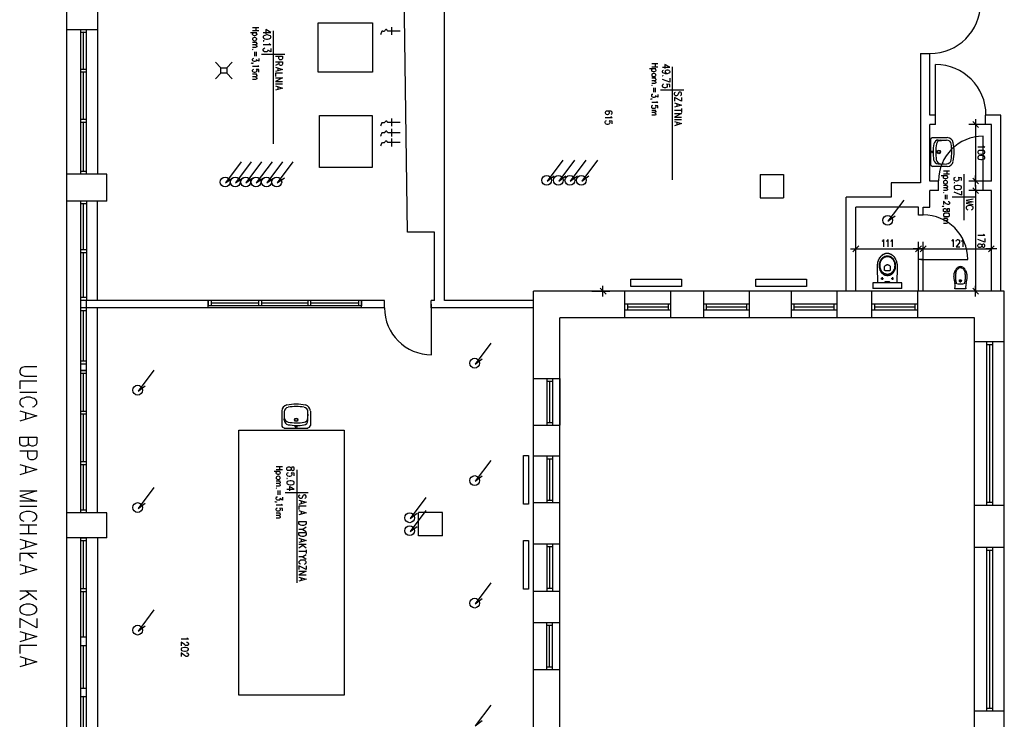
# Model space of a CAD drawing. Header units: millimetres. Extents: x -523 to 1404227, y -783705 to 1038705.
# Tile 66 of 256: x 75391 to 92829, y 130588 to 142981. Entities that reach past the tile are written whole.
import ezdxf

# ---------------------------------------------------------------- set-up
doc = ezdxf.new("R2010")
doc.units = ezdxf.units.MM
doc.layers.add('2. Obrys', color=7, linetype='Continuous', lineweight=30)
for name, color, linetype in [('PDF _0', 252, 'Continuous'), ('PDF _BA_met', 7, 'Continuous'), ('PDF _Cienka', 7, 'Continuous'), ('PDF _PG_WIDOKOWE_CIENKIE', 7, 'Continuous'), ('PDF _PG_WYMIARY', 7, 'Continuous'), ('PDF _PG_WYPOSAŻENIE', 7, 'Continuous')]:
    doc.layers.add(name, color=color, linetype=linetype)

# ---------------------------------------------------------------- blocks, each defined once
blk = doc.blocks.new('A$C31e338d0')
at = {"layer": 'PDF _0', "color": 7, "lineweight": -3}
for points in [[(834, 5766), (834, 27391)], [(1376, 27048), (1376, 21371)], [(7345, 19135), (7345, 20346), (6867, 20346), (6795, 25448), (6490, 25448)], [(9098, 19135), (7523, 19135), (7523, 25448), (15956, 25448)], [(1376, 23932), (834, 23932)], [(1181, 21371), (1080, 21371), (1080, 23932)], [(1130, 23907), (1130, 23907)], [(1181, 21371), (1181, 23932)], [(6520, 23907), (6516, 23915), (6511, 23919), (6507, 23923), (6503, 23928), (6503, 23932), (6499, 23932), (6494, 23932), (6494, 23936), (6490, 23936), (6486, 23936), (6482, 23932), (6477, 23928), (6473, 23923), (6465, 23915), (6465, 23911), (6460, 23907), (6456, 23907), (6452, 23902), (6448, 23902), (6444, 23902), (6439, 23902), (6431, 23907), (6427, 23907), (6422, 23907), (6418, 23902), (6414, 23902), (6414, 23898), (6410, 23898), (6410, 23894), (6410, 23890), (6405, 23890), (6405, 23885), (6401, 23877), (6401, 23873), (6397, 23868), (6397, 23860), (6397, 23851), (6393, 23843)], [(6736, 23907), (6520, 23907)], [(6587, 23978), (6587, 23839)], [(1181, 23881), (1080, 23881)], [(1130, 23229), (1130, 23881)], [(15956, 23509), (15956, 21218)], [(15956, 23509), (16122, 23509)], [(16122, 22421), (16122, 23509)], [(1181, 23229), (1080, 23229)], [(1130, 23204), (1130, 23204)], [(3467, 23360), (3565, 23259)], [(3666, 23259), (3666, 23161), (3565, 23161), (3565, 23259), (3666, 23259), (3764, 23360)], [(16219, 22336), (16219, 23314)], [(1181, 23178), (1080, 23178)], [(1130, 22340), (1130, 23178)], [(3467, 23060), (3565, 23161)], [(3764, 23060), (3666, 23161)], [(1181, 22340), (1080, 22340)], [(6587, 22357), (6587, 22222)], [(16219, 22421), (16122, 22421)], [(16219, 22251), (16219, 22421)], [(16930, 22349), (16930, 22158)], [(17379, 22421), (17108, 22421)], [(17108, 22251), (17108, 22421)], [(17379, 19300), (17379, 22421)], [(1181, 22289), (1080, 22289)], [(1130, 22315), (1130, 22315)], [(1130, 22315), (1130, 22315)], [(1130, 21421), (1130, 22289)], [(6520, 22289), (6516, 22294), (6511, 22298), (6507, 22302), (6507, 22306), (6503, 22310), (6499, 22315), (6494, 22315), (6490, 22315), (6486, 22315), (6482, 22315), (6482, 22310), (6477, 22306), (6473, 22302), (6465, 22294), (6460, 22289), (6456, 22285), (6452, 22285), (6452, 22281), (6448, 22281), (6444, 22281), (6439, 22285), (6431, 22285), (6427, 22285), (6422, 22285), (6418, 22285), (6414, 22281), (6410, 22277), (6410, 22272), (6405, 22268), (6405, 22264), (6401, 22260), (6401, 22255), (6397, 22247), (6397, 22243), (6397, 22234), (6393, 22226)], [(6736, 22289), (6520, 22289)], [(6587, 22179), (6587, 22039)], [(16122, 21252), (16122, 22251)], [(16219, 22251), (16122, 22251)], [(16879, 22306), (16981, 22200)], [(17210, 22251), (17108, 22251)], [(17210, 21252), (17210, 22251)], [(6520, 22107), (6516, 22116), (6511, 22120), (6507, 22124), (6503, 22128), (6503, 22133), (6499, 22133), (6494, 22133), (6494, 22137), (6490, 22137), (6486, 22137), (6482, 22133), (6477, 22128), (6473, 22124), (6465, 22116), (6465, 22111), (6460, 22107), (6456, 22107), (6452, 22103), (6448, 22103), (6444, 22103), (6439, 22103), (6431, 22107), (6427, 22107), (6422, 22107), (6418, 22103), (6414, 22103), (6414, 22099), (6410, 22099), (6410, 22095), (6410, 22090), (6405, 22090), (6405, 22086), (6401, 22078), (6401, 22073), (6397, 22069), (6397, 22061), (6397, 22052), (6393, 22044)], [(6736, 22107), (6520, 22107)], [(6587, 22006), (6587, 21866)], [(17061, 21167), (17061, 22044)], [(6520, 21934), (6516, 21938), (6511, 21946), (6507, 21946), (6507, 21951), (6503, 21955), (6499, 21959), (6494, 21959), (6490, 21959), (6486, 21959), (6482, 21959), (6482, 21955), (6477, 21955), (6473, 21951), (6465, 21942), (6465, 21938), (6460, 21934), (6456, 21929), (6452, 21929), (6448, 21929), (6444, 21929), (6439, 21929), (6431, 21929), (6427, 21934), (6422, 21929), (6418, 21929), (6414, 21929), (6414, 21925), (6410, 21925), (6410, 21921), (6410, 21917), (6405, 21912), (6405, 21908), (6401, 21904), (6401, 21900), (6397, 21896), (6397, 21887), (6397, 21879), (6393, 21870)], [(6736, 21934), (6520, 21934)], [(3925, 21591), (3645, 21218), (3772, 21311)], [(4102, 21591), (3823, 21218), (3950, 21311)], [(4284, 21591), (4005, 21218), (4132, 21311)], [(4471, 21591), (4191, 21218), (4318, 21311)], [(4657, 21591), (4378, 21218), (4505, 21311)], [(4839, 21591), (4560, 21218), (4687, 21311)], [(9619, 21620), (9339, 21248), (9466, 21341)], [(9826, 21620), (9547, 21248), (9674, 21341)], [(10029, 21620), (9750, 21248), (9877, 21341)], [(10233, 21620), (9953, 21248), (10080, 21341)], [(1545, 21371), (834, 21371)], [(1181, 21421), (1080, 21421)], [(1545, 20896), (1545, 21371)], [(13116, 21366), (13526, 21366)], [(13116, 21366), (13116, 20956)], [(13526, 21366), (13526, 20956)], [(16981, 21201), (16879, 21303)], [(16930, 21155), (16930, 21349)], [(15956, 21218), (15436, 21218), (15436, 20964), (14640, 20964)], [(16270, 21252), (16122, 21252)], [(16270, 21083), (16270, 21252)], [(16879, 21134), (16981, 21032)], [(16930, 21180), (16930, 20985)], [(17210, 21252), (17061, 21252)], [(17061, 21083), (17061, 21252)], [(13116, 20956), (13526, 20956)], [(14640, 19300), (14640, 20964)], [(16270, 21083), (16122, 21083)], [(16122, 20791), (16122, 21083)], [(17210, 21083), (17061, 21083)], [(17210, 19300), (17210, 21083)], [(1376, 20896), (834, 20896)], [(1181, 20896), (1080, 20896)], [(1080, 19135), (1080, 20896)], [(1181, 20846), (1080, 20846)], [(1130, 20033), (1130, 20846)], [(1181, 20896), (1181, 19135)], [(1545, 20896), (1376, 20896)], [(1376, 19135), (1376, 20896)], [(15918, 20791), (14809, 20791)], [(14809, 19300), (14809, 20791)], [(15656, 20913), (15376, 20541), (15503, 20634)], [(15918, 20647), (15918, 20791)], [(15999, 20647), (15999, 20791)], [(15999, 20791), (16122, 20791)], [(15999, 20647), (15918, 20647)], [(14758, 19999), (14860, 20105)], [(15973, 20105), (15868, 19999)], [(15948, 19999), (16054, 20105)], [(17260, 20105), (17159, 19999)], [(1181, 20033), (1080, 20033)], [(1181, 19982), (1080, 19982)], [(1130, 19186), (1130, 19982)], [(1130, 19957), (1130, 19957)], [(14712, 20050), (14907, 20050)], [(16016, 20050), (15825, 20050)], [(15906, 20050), (16096, 20050)], [(17307, 20050), (17112, 20050)], [(15918, 19300), (15918, 19859)], [(15999, 19859), (15918, 19859)], [(15961, 19859), (16790, 19859)], [(15999, 19300), (15999, 19859)], [(10330, 19207), (10330, 19398)], [(16930, 19207), (16930, 19398)], [(1181, 19186), (1080, 19186)], [(9098, 11176), (9098, 19300)], [(17438, 19300), (9098, 19300)], [(10385, 19250), (10279, 19355)], [(10711, 19300), (10711, 18830)], [(11528, 19300), (11528, 18830)], [(12108, 19300), (12108, 18830)], [(12921, 19300), (12921, 18830)], [(13662, 19300), (13662, 18830)], [(14470, 19300), (14470, 18830)], [(15089, 19300), (15089, 18830)], [(15901, 19300), (15901, 18830)], [(16981, 19250), (16879, 19355)], [(17438, 10952), (17438, 19300)], [(1181, 15372), (1080, 15372), (1080, 19135)], [(1181, 19135), (1080, 19135)], [(1181, 19135), (1080, 19135)], [(1130, 19161), (1130, 19161)], [(1181, 15372), (1181, 19135)], [(6460, 19135), (1181, 19135)], [(3340, 19004), (3340, 19135)], [(3340, 19135), (3340, 19038)], [(6054, 19038), (3340, 19038)], [(3391, 19135), (3391, 19038)], [(4238, 19089), (3391, 19089)], [(4238, 19038), (4238, 19135)], [(4263, 19089), (4263, 19089)], [(4289, 19038), (4289, 19135)], [(5110, 19089), (4289, 19089)], [(5110, 19038), (5110, 19135)], [(5157, 19038), (5157, 19135)], [(6003, 19089), (5157, 19089)], [(6003, 19135), (6003, 19038)], [(6054, 19004), (6054, 19135)], [(6054, 19135), (6054, 19038)], [(6460, 19004), (6460, 19135)], [(7290, 19004), (7290, 19135)], [(7345, 19135), (7290, 19135)], [(7290, 19072), (7290, 18174)], [(9098, 19135), (7523, 19135)], [(11528, 19068), (10711, 19068)], [(10762, 19068), (10762, 18966)], [(11482, 19017), (10762, 19017)], [(11482, 19068), (11482, 18966)], [(12921, 19068), (12108, 19068)], [(12159, 19068), (12159, 18966)], [(12870, 19017), (12159, 19017)], [(12870, 19068), (12870, 18966)], [(14470, 19068), (13662, 19068)], [(13708, 19068), (13708, 18966)], [(14420, 19017), (13708, 19017)], [(14420, 19068), (14420, 18966)], [(15901, 19068), (15089, 19068)], [(15139, 19068), (15139, 18966)], [(15851, 19017), (15139, 19017)], [(15851, 19068), (15851, 18966)], [(1181, 19004), (1080, 19004)], [(1181, 18953), (1080, 18953)], [(1130, 18060), (1130, 18953)], [(6460, 19004), (1181, 19004)], [(1376, 15372), (1376, 19004)], [(9098, 19004), (7290, 19004)], [(11528, 18966), (10711, 18966)], [(12921, 18966), (12108, 18966)], [(14470, 18966), (13662, 18966)], [(15901, 18966), (15089, 18966)], [(16909, 18830), (9568, 18830)], [(9568, 18416), (9568, 18830)], [(16909, 11422), (16909, 18830)], [(8344, 18382), (8065, 18009), (8192, 18102)], [(9568, 11422), (9568, 18416)], [(17438, 18403), (16909, 18403)], [(17125, 18403), (17125, 15503)], [(17227, 18352), (17125, 18352)], [(17176, 18352), (17176, 15554)], [(17227, 18403), (17227, 15503)], [(1181, 18060), (1080, 18060)], [(1181, 18060), (1080, 18060)], [(1181, 18009), (1080, 18009)], [(1181, 18009), (1080, 18009)], [(1181, 18009), (1080, 18009)], [(1130, 18035), (1130, 18035)], [(1130, 18035), (1130, 18035)], [(1080, 17895), (1181, 17895), (1080, 17895)], [(1181, 17844), (1080, 17844)], [(1130, 17171), (1130, 17844)], [(2375, 17903), (2096, 17531), (2223, 17624)], [(9098, 17755), (9568, 17755)], [(9335, 17755), (9335, 16925)], [(9335, 17709), (9437, 17709)], [(9386, 17709), (9386, 16976)], [(9437, 17755), (9437, 16925)], [(9568, 17755), (9568, 16925)], [(1181, 17171), (1080, 17171)], [(1181, 17120), (1080, 17120)], [(1130, 17145), (1130, 17145)], [(1130, 17145), (1130, 17145)], [(1130, 16278), (1130, 17120)], [(9098, 16925), (9568, 16925)], [(9335, 16976), (9437, 16976)], [(1181, 16278), (1080, 16278)], [(1181, 16227), (1080, 16227)], [(1130, 16252), (1130, 16252)], [(1130, 16252), (1130, 16252)], [(1130, 15422), (1130, 16227)], [(8344, 16303), (8065, 15935), (8192, 16028)], [(9098, 16383), (9568, 16383)], [(9335, 16383), (9335, 15554)], [(9335, 16333), (9437, 16333)], [(9386, 16333), (9386, 15600)], [(9437, 16383), (9437, 15554)], [(2375, 15825), (2096, 15452), (2223, 15545)], [(7193, 15647), (6913, 15274), (7040, 15367)], [(9098, 15554), (9568, 15554)], [(9335, 15600), (9437, 15600)], [(17227, 15554), (17125, 15554)], [(1545, 15372), (834, 15372)], [(1181, 15422), (1080, 15422)], [(1545, 14931), (1545, 15372)], [(7193, 15414), (6913, 15041), (7040, 15134)], [(7062, 14965), (7062, 15380)], [(7489, 15380), (7062, 15380)], [(7489, 14965), (7489, 15380)], [(17438, 15503), (16909, 15503)], [(1545, 14931), (834, 14931)], [(1080, 9394), (1080, 14931), (1181, 14931)], [(1181, 14880), (1080, 14880)], [(1130, 14025), (1130, 14880)], [(1181, 9394), (1181, 14931)], [(1376, 14931), (1376, 9394)], [(7489, 14965), (7062, 14965)], [(9098, 14825), (9568, 14825)], [(9335, 14825), (9335, 13987)], [(9437, 14825), (9437, 13987)], [(9335, 14779), (9437, 14779)], [(9386, 14779), (9386, 14038)], [(17438, 14758), (16909, 14758)], [(17125, 14758), (17125, 11858)], [(17227, 14707), (17125, 14707)], [(17176, 14707), (17176, 11908)], [(17227, 14758), (17227, 11858)], [(8344, 14131), (8065, 13763), (8192, 13856)], [(1181, 14025), (1080, 14025)], [(1181, 13974), (1080, 13974)], [(1130, 14000), (1130, 14000)], [(1130, 14000), (1130, 14000)], [(1130, 13170), (1130, 13974)], [(9098, 13987), (9568, 13987)], [(9335, 14038), (9437, 14038)], [(2375, 13653), (2096, 13280), (2223, 13373)], [(9098, 13433), (9568, 13433)], [(9335, 12599), (9335, 13433)], [(9437, 12599), (9437, 13433)], [(9335, 13382), (9437, 13382)], [(9386, 12645), (9386, 13382)], [(1181, 13170), (1080, 13170)], [(1130, 13094), (1130, 13094)], [(1130, 13094), (1130, 13094)], [(1181, 13018), (1080, 13018)], [(1130, 12260), (1130, 13018)], [(9098, 12599), (9568, 12599)], [(9335, 12645), (9437, 12645)], [(1181, 12260), (1080, 12260)], [(1181, 12112), (1080, 12112)], [(1130, 12137), (1130, 12137)], [(1130, 12137), (1130, 12137)], [(1130, 11307), (1130, 12112)], [(8344, 11968), (8065, 11599), (8192, 11693)], [(17227, 11908), (17125, 11908)], [(17438, 11858), (16909, 11858)]]:
    blk.add_lwpolyline(points, dxfattribs=at)
for points in [[(10821, 19381), (10821, 19512), (11719, 19512), (11719, 19381)], [(10821, 19381), (10821, 19512), (11719, 19512), (11719, 19381)], [(13035, 19381), (13035, 19512), (13933, 19512), (13933, 19381)], [(13035, 19381), (13035, 19512), (13933, 19512), (13933, 19381)], [(8920, 15528), (8920, 16392), (9009, 16392), (9009, 15528)], [(8920, 14021), (8920, 14885), (9009, 14885), (9009, 14021)]]:
    blk.add_lwpolyline(points, close=True, dxfattribs=at)
for centre in [(3639, 21234), (3817, 21234), (4003, 21234), (4185, 21234), (4371, 21234), (4553, 21234), (9333, 21264), (9541, 21264), (9744, 21264), (9947, 21264), (15371, 20557), (8059, 18025), (2089, 17547), (8059, 15946), (2089, 15468), (6907, 15286), (6907, 15057), (8059, 13774), (2089, 13296)]:
    blk.add_circle(centre, 86.8, dxfattribs=at)
at = {"layer": 'PDF _BA_met', "lineweight": -3}
for points in [[(4314, 23885), (4445, 23885), (4361, 23936), (4361, 23860)], [(4488, 23911), (4488, 21908)], [(4327, 23733), (4323, 23737), (4314, 23733), (4323, 23729)], [(4420, 23686), (4428, 23678), (4445, 23665), (4314, 23665)], [(4445, 23597), (4445, 23542), (4394, 23572), (4394, 23559), (4390, 23551), (4382, 23542), (4365, 23538), (4352, 23538), (4335, 23542), (4323, 23555), (4314, 23568), (4314, 23585), (4323, 23597), (4327, 23602), (4339, 23610)], [(4695, 23496), (4280, 23496)], [(4530, 23466), (4653, 23466), (4653, 23424), (4649, 23411), (4640, 23403), (4632, 23398), (4610, 23398), (4602, 23403), (4593, 23411), (4589, 23424), (4589, 23466)], [(4530, 23365), (4653, 23365), (4653, 23322), (4649, 23310), (4640, 23305), (4632, 23301), (4619, 23301), (4606, 23305), (4602, 23310), (4593, 23322), (4593, 23365)], [(4593, 23335), (4530, 23301)], [(4530, 23267), (4653, 23229), (4530, 23191)], [(4572, 23250), (4572, 23204)], [(11384, 23267), (11515, 23267), (11427, 23318), (11427, 23246)], [(11469, 23153), (11452, 23161), (11439, 23170), (11435, 23183), (11435, 23191), (11439, 23204), (11452, 23216), (11469, 23221), (11477, 23221), (11494, 23216), (11507, 23204), (11515, 23191), (11515, 23183), (11507, 23170), (11494, 23161), (11469, 23153), (11439, 23153), (11410, 23161), (11388, 23170), (11384, 23183), (11384, 23195), (11388, 23208), (11401, 23216)], [(11554, 23276), (11554, 21273)], [(4653, 23161), (4530, 23161), (4530, 23106)], [(4530, 23081), (4653, 23081), (4530, 23013), (4653, 23013)], [(11397, 23115), (11388, 23119), (11384, 23115), (11388, 23111)], [(11515, 23072), (11515, 23001), (11384, 23051)], [(4530, 22975), (4653, 22975)], [(4530, 22937), (4653, 22899), (4530, 22861)], [(4572, 22924), (4572, 22878)], [(11761, 22861), (11350, 22861)], [(11515, 22912), (11515, 22962), (11456, 22967), (11465, 22962), (11469, 22945), (11469, 22933), (11465, 22916), (11452, 22907), (11435, 22903), (11422, 22903), (11401, 22907), (11388, 22916), (11384, 22933), (11384, 22945), (11388, 22962), (11397, 22967), (11410, 22971)], [(11706, 22763), (11714, 22772), (11723, 22785), (11723, 22806), (11714, 22818), (11706, 22827), (11693, 22827), (11681, 22823), (11676, 22818), (11668, 22810), (11655, 22780), (11651, 22772), (11647, 22768), (11634, 22763), (11613, 22763), (11604, 22772), (11596, 22785), (11596, 22806), (11604, 22818), (11613, 22827)], [(11723, 22734), (11723, 22666), (11596, 22734), (11596, 22666)], [(11596, 22636), (11723, 22598), (11596, 22560)], [(11723, 22501), (11596, 22501)], [(11638, 22624), (11638, 22577)], [(11723, 22535), (11723, 22467)], [(11596, 22446), (11723, 22446), (11596, 22382), (11723, 22382)], [(11596, 22344), (11723, 22344)], [(11596, 22306), (11723, 22268), (11596, 22230)], [(11638, 22289), (11638, 22243)], [(16680, 21261), (16680, 21311), (16621, 21316), (16630, 21311), (16634, 21294), (16634, 21282), (16630, 21265), (16617, 21256), (16600, 21252), (16587, 21252), (16566, 21256), (16553, 21265), (16549, 21282), (16549, 21294), (16553, 21311), (16562, 21316), (16575, 21320)], [(16719, 21375), (16719, 20558)], [(16562, 21218), (16553, 21222), (16549, 21218), (16553, 21214)], [(16926, 20964), (16515, 20964)], [(16680, 21074), (16680, 21002), (16549, 21053)], [(16888, 20930), (16761, 20909), (16888, 20884), (16761, 20858), (16888, 20837)], [(16858, 20744), (16871, 20748), (16879, 20761), (16888, 20769), (16888, 20786), (16879, 20799), (16871, 20808), (16858, 20812), (16841, 20816), (16812, 20816), (16790, 20812), (16782, 20808), (16769, 20799), (16761, 20786), (16761, 20769), (16769, 20761), (16782, 20748), (16790, 20744)], [(4864, 16032), (4864, 16079), (4809, 16083), (4814, 16079), (4818, 16066), (4818, 16049), (4814, 16036), (4801, 16024), (4784, 16019), (4771, 16019), (4750, 16024), (4737, 16036), (4733, 16049), (4733, 16066), (4737, 16079), (4746, 16083), (4759, 16091)], [(4907, 16138), (4907, 14135)], [(4746, 15985), (4737, 15990), (4733, 15985), (4737, 15981)], [(5110, 15727), (4699, 15727)], [(4733, 15791), (4864, 15791), (4776, 15841), (4776, 15765)], [(5055, 15626), (5063, 15638), (5072, 15651), (5072, 15672), (5063, 15685), (5055, 15693), (5042, 15693), (5030, 15689), (5025, 15685), (5017, 15676), (5004, 15647), (5000, 15638), (4996, 15634), (4983, 15626), (4966, 15626), (4953, 15638), (4945, 15651), (4945, 15672), (4953, 15685), (4966, 15693)], [(4945, 15600), (5072, 15562), (4945, 15524)], [(4987, 15583), (4987, 15537)], [(5072, 15494), (4945, 15494), (4945, 15435)], [(4945, 15414), (5072, 15376), (4945, 15338)], [(4987, 15397), (4987, 15350)], [(5013, 15079), (4945, 15079)], [(5072, 15118), (5013, 15079), (5072, 15041)], [(4945, 14923), (5072, 14885), (4945, 14847)], [(4987, 14910), (4987, 14859)], [(4945, 14817), (5072, 14817)], [(5017, 14796), (4945, 14749)], [(5072, 14686), (4945, 14686)], [(5072, 14749), (4987, 14817)], [(5072, 14720), (5072, 14652)], [(5013, 14593), (4945, 14593)], [(5042, 14466), (5055, 14470), (5063, 14478), (5072, 14491), (5072, 14508), (5063, 14516), (5055, 14529), (5042, 14533), (5025, 14538), (4996, 14538), (4974, 14533), (4966, 14529), (4953, 14516), (4945, 14508), (4945, 14491), (4953, 14478), (4966, 14470), (4974, 14466)], [(5072, 14631), (5013, 14593), (5072, 14554)], [(5072, 14436), (5072, 14368), (4945, 14436), (4945, 14368)], [(4945, 14343), (5072, 14343), (4945, 14275), (5072, 14275)], [(4945, 14237), (5072, 14199), (4945, 14161)], [(4987, 14224), (4987, 14173)]]:
    blk.add_lwpolyline(points, dxfattribs=at)
for points in [[(4445, 23809), (4441, 23822), (4420, 23830), (4390, 23839), (4369, 23839), (4339, 23830), (4323, 23822), (4314, 23809), (4314, 23796), (4323, 23784), (4339, 23771), (4369, 23767), (4390, 23767), (4420, 23771), (4441, 23784), (4445, 23796)], [(16680, 21142), (16672, 21159), (16655, 21167), (16621, 21172), (16604, 21172), (16575, 21167), (16553, 21159), (16549, 21142), (16549, 21134), (16553, 21117), (16575, 21108), (16604, 21104), (16621, 21104), (16655, 21108), (16672, 21117), (16680, 21134)], [(4864, 16163), (4856, 16180), (4843, 16184), (4831, 16184), (4818, 16180), (4814, 16167), (4809, 16151), (4801, 16134), (4788, 16125), (4776, 16121), (4759, 16121), (4746, 16125), (4737, 16129), (4733, 16142), (4733, 16163), (4737, 16180), (4746, 16184), (4759, 16189), (4776, 16189), (4788, 16184), (4801, 16172), (4809, 16159), (4814, 16138), (4818, 16129), (4831, 16125), (4843, 16125), (4856, 16129), (4864, 16142)], [(4864, 15909), (4856, 15926), (4839, 15935), (4809, 15939), (4788, 15939), (4759, 15935), (4737, 15926), (4733, 15909), (4733, 15901), (4737, 15888), (4759, 15875), (4788, 15871), (4809, 15871), (4839, 15875), (4856, 15888), (4864, 15901)], [(4945, 15219), (5072, 15219), (5072, 15185), (5063, 15168), (5055, 15160), (5042, 15156), (5025, 15151), (4996, 15151), (4974, 15156), (4966, 15160), (4953, 15168), (4945, 15185)], [(4945, 15024), (5072, 15024), (5072, 14991), (5063, 14974), (5055, 14965), (5042, 14961), (5025, 14957), (4996, 14957), (4974, 14961), (4966, 14965), (4953, 14974), (4945, 14991)]]:
    blk.add_lwpolyline(points, close=True, dxfattribs=at)
at = {"layer": 'PDF _Cienka', "lineweight": -3}
for points in [[(301, 17958), (85, 17958), (42, 17946), (13, 17924), (0, 17891), (0, 17865), (13, 17831), (42, 17810), (85, 17797), (301, 17797)], [(301, 17709), (0, 17709), (0, 17569)], [(0, 17514), (301, 17514)], [(229, 17251), (258, 17260), (284, 17285), (301, 17306), (301, 17353), (284, 17374), (258, 17399), (229, 17408), (186, 17421), (114, 17421), (72, 17408), (42, 17399), (13, 17374), (0, 17353), (0, 17306), (13, 17285), (42, 17260), (72, 17251)], [(0, 17179), (301, 17090), (0, 16997)], [(102, 17145), (102, 17031)], [(0, 16714), (301, 16714), (301, 16608), (284, 16574), (271, 16565), (241, 16553), (216, 16553), (186, 16565), (169, 16574), (157, 16608), (157, 16714)], [(157, 16608), (144, 16574), (127, 16565), (102, 16553), (55, 16553), (30, 16565), (13, 16574), (0, 16608), (0, 16714)], [(0, 16472), (301, 16472), (301, 16371), (284, 16337), (271, 16324), (241, 16311), (199, 16311), (169, 16324), (157, 16337), (144, 16371), (144, 16472)], [(0, 16231), (301, 16142), (0, 16049)], [(102, 16197), (102, 16083)], [(0, 15765), (301, 15765), (0, 15672), (301, 15579), (0, 15579)], [(0, 15490), (301, 15490)], [(229, 15228), (258, 15240), (284, 15261), (301, 15283), (301, 15329), (284, 15350), (258, 15376), (229, 15388), (186, 15397), (114, 15397), (72, 15388), (42, 15376), (13, 15350), (0, 15329), (0, 15283), (13, 15261), (42, 15240), (72, 15228)], [(0, 15160), (301, 15160)], [(301, 14999), (0, 14999)], [(157, 15160), (157, 14999)], [(0, 14906), (301, 14817), (0, 14724)], [(102, 14872), (102, 14758)], [(301, 14656), (0, 14656), (0, 14516)], [(144, 14656), (241, 14576)], [(0, 14461), (301, 14368), (0, 14279)], [(102, 14427), (102, 14313)], [(0, 13991), (301, 13991)], [(301, 13831), (102, 13991)], [(169, 13936), (0, 13831)], [(301, 13500), (301, 13339), (0, 13500), (0, 13339)], [(0, 13272), (301, 13183), (0, 13090)], [(102, 13238), (102, 13124)], [(301, 13022), (0, 13022), (0, 12882)], [(0, 12827), (301, 12734), (0, 12645)], [(102, 12793), (102, 12679)]]:
    blk.add_lwpolyline(points, dxfattribs=at)
blk.add_lwpolyline([(301, 13682), (284, 13708), (258, 13729), (229, 13742), (186, 13754), (114, 13754), (72, 13742), (42, 13729), (13, 13708), (0, 13682), (0, 13640), (13, 13615), (42, 13593), (72, 13581), (114, 13568), (186, 13568), (229, 13581), (258, 13593), (284, 13615), (301, 13640)], close=True, dxfattribs=at)
for centre, radius, start, end in [((16124, 24401), 891, 270, 0), ((16222, 22424), 891, 360, 90), ((17064, 21255), 790, 90, 180), ((16002, 19862), 790, 360, 90), ((7293, 19007), 832, 180, 270)]:
    blk.add_arc(centre, radius, start, end, dxfattribs=at)
at = {"layer": 'PDF _PG_WIDOKOWE_CIENKIE', "lineweight": -3}
for points in [[(6249, 24055), (6249, 23183), (5288, 23183), (5288, 24055)], [(6245, 22412), (6245, 21493), (5309, 21493), (5309, 22412)], [(15368, 19571), (15364, 19571), (15360, 19571), (15355, 19576), (15351, 19576), (15347, 19576), (15343, 19576), (15338, 19576), (15334, 19580), (15330, 19580), (15326, 19580), (15321, 19584), (15317, 19584), (15313, 19584), (15309, 19588), (15304, 19592), (15300, 19597), (15296, 19597), (15292, 19601), (15288, 19605), (15283, 19605), (15283, 19609), (15279, 19614), (15275, 19618), (15271, 19618), (15271, 19622), (15266, 19626), (15262, 19631), (15262, 19635), (15258, 19639), (15258, 19643), (15254, 19648), (15249, 19652), (15249, 19656), (15245, 19660), (15245, 19664), (15241, 19669), (15241, 19673), (15241, 19677), (15237, 19681), (15237, 19686), (15233, 19690), (15233, 19698), (15233, 19703), (15233, 19707), (15228, 19711), (15228, 19715), (15228, 19724), (15228, 19728), (15228, 19732), (15228, 19741), (15228, 19745), (15228, 19749), (15228, 19753), (15228, 19762), (15228, 19766), (15228, 19770), (15228, 19779), (15228, 19783), (15228, 19787), (15233, 19791), (15233, 19796), (15233, 19804), (15233, 19808), (15237, 19813), (15237, 19817), (15241, 19821), (15241, 19825), (15241, 19830), (15245, 19834), (15245, 19842), (15249, 19846), (15249, 19851), (15254, 19855), (15258, 19859), (15258, 19863), (15262, 19863), (15262, 19868), (15266, 19872), (15271, 19876), (15271, 19880), (15275, 19885), (15279, 19885), (15283, 19889), (15283, 19893), (15288, 19897), (15292, 19897), (15296, 19902), (15300, 19906), (15304, 19906), (15304, 19910), (15309, 19910), (15313, 19914), (15317, 19914), (15321, 19918), (15326, 19918), (15330, 19918), (15334, 19923), (15338, 19923), (15343, 19923), (15347, 19923), (15351, 19927), (15355, 19927), (15360, 19927), (15364, 19927), (15368, 19927), (15372, 19927), (15376, 19927), (15381, 19927), (15385, 19927), (15389, 19923), (15393, 19923), (15398, 19923), (15402, 19923), (15406, 19918), (15410, 19918), (15415, 19918), (15419, 19914), (15423, 19914), (15423, 19910), (15427, 19910), (15432, 19906), (15436, 19906), (15440, 19902), (15444, 19897), (15448, 19897), (15448, 19893), (15453, 19889), (15457, 19885), (15461, 19885), (15461, 19880), (15465, 19876), (15470, 19872), (15470, 19868), (15474, 19863), (15478, 19863), (15478, 19859), (15482, 19855), (15482, 19851), (15487, 19846), (15487, 19842), (15491, 19834), (15491, 19830), (15495, 19825), (15495, 19821), (15499, 19817), (15499, 19813), (15499, 19808), (15503, 19804), (15503, 19796), (15503, 19791), (15503, 19787), (15508, 19783), (15508, 19779), (15508, 19770), (15508, 19766), (15508, 19762), (15508, 19753), (15508, 19749), (15508, 19745), (15508, 19741), (15508, 19732), (15508, 19728), (15508, 19724), (15508, 19715), (15503, 19711), (15503, 19707), (15503, 19703), (15503, 19698), (15499, 19690), (15499, 19686), (15499, 19681), (15495, 19677), (15495, 19673), (15491, 19669), (15491, 19664), (15487, 19660), (15487, 19656), (15482, 19652), (15482, 19648), (15478, 19643), (15478, 19639), (15474, 19635), (15470, 19631), (15470, 19626), (15465, 19622), (15461, 19618), (15457, 19614), (15453, 19609), (15448, 19605), (15444, 19601), (15440, 19597), (15436, 19597), (15432, 19592), (15427, 19592), (15423, 19588), (15423, 19584), (15419, 19584), (15415, 19584), (15410, 19580), (15406, 19580), (15402, 19580), (15398, 19576), (15393, 19576), (15389, 19576), (15385, 19576), (15381, 19576), (15376, 19571), (15372, 19571)], [(15368, 19597), (15364, 19597), (15360, 19597), (15355, 19597), (15351, 19601), (15347, 19601), (15343, 19601), (15338, 19601), (15334, 19605), (15330, 19605), (15326, 19605), (15321, 19609), (15317, 19609), (15313, 19614), (15309, 19614), (15304, 19618), (15300, 19618), (15296, 19622), (15296, 19626), (15292, 19626), (15288, 19631), (15283, 19635), (15283, 19639), (15279, 19639), (15275, 19643), (15271, 19648), (15271, 19652), (15266, 19656), (15262, 19660), (15262, 19664), (15258, 19669), (15258, 19673), (15254, 19677), (15254, 19681), (15249, 19686), (15249, 19690), (15245, 19694), (15245, 19698), (15245, 19707), (15241, 19711), (15241, 19715), (15241, 19719), (15241, 19724), (15237, 19732), (15237, 19736), (15237, 19741), (15237, 19745), (15237, 19753), (15237, 19758), (15237, 19762), (15237, 19766), (15237, 19775), (15237, 19779), (15237, 19783), (15241, 19787), (15241, 19796), (15241, 19800), (15241, 19804), (15245, 19808), (15245, 19813), (15245, 19817), (15249, 19825), (15249, 19830), (15254, 19834), (15254, 19838), (15258, 19842), (15258, 19846), (15262, 19851), (15262, 19855), (15266, 19859), (15271, 19863), (15271, 19868), (15275, 19868), (15279, 19872), (15283, 19876), (15283, 19880), (15288, 19885), (15292, 19885), (15296, 19889), (15296, 19893), (15300, 19893), (15304, 19897), (15309, 19897), (15313, 19902), (15317, 19902), (15321, 19906), (15326, 19906), (15330, 19910), (15334, 19910), (15338, 19910), (15343, 19914), (15347, 19914), (15351, 19914), (15355, 19914), (15360, 19914), (15364, 19914), (15368, 19914), (15372, 19914), (15376, 19914), (15381, 19914), (15385, 19914), (15389, 19914), (15393, 19914), (15398, 19910), (15402, 19910), (15406, 19910), (15410, 19906), (15415, 19906), (15419, 19902), (15423, 19902), (15427, 19897), (15432, 19897), (15432, 19893), (15436, 19893), (15440, 19889), (15444, 19885), (15448, 19885), (15448, 19880), (15453, 19876), (15457, 19872), (15461, 19868), (15465, 19863), (15470, 19859), (15470, 19855), (15474, 19851), (15474, 19846), (15478, 19842), (15478, 19838), (15482, 19834), (15482, 19830), (15487, 19825), (15487, 19817), (15491, 19813), (15491, 19808), (15491, 19804), (15495, 19800), (15495, 19796), (15495, 19787), (15495, 19783), (15495, 19779), (15499, 19775), (15499, 19766), (15499, 19762), (15499, 19758), (15499, 19753), (15499, 19745), (15499, 19741), (15495, 19736), (15495, 19732), (15495, 19724), (15495, 19719), (15495, 19715), (15491, 19711), (15491, 19707), (15491, 19698), (15487, 19694), (15487, 19690), (15482, 19686), (15482, 19681), (15478, 19677), (15478, 19673), (15474, 19669), (15474, 19664), (15470, 19660), (15470, 19656), (15465, 19652), (15461, 19648), (15461, 19643), (15457, 19639), (15453, 19639), (15448, 19635), (15448, 19631), (15444, 19626), (15440, 19626), (15436, 19622), (15432, 19618), (15427, 19614), (15423, 19614), (15419, 19609), (15415, 19609), (15410, 19605), (15406, 19605), (15402, 19605), (15398, 19601), (15393, 19601), (15389, 19601), (15385, 19601), (15381, 19597), (15376, 19597), (15372, 19597)], [(15364, 19660), (15338, 19660), (15330, 19660), (15326, 19664), (15321, 19664), (15317, 19669), (15317, 19673), (15317, 19677), (15317, 19681), (15317, 19719), (15317, 19724), (15317, 19732), (15317, 19736), (15321, 19741), (15321, 19745), (15326, 19749), (15330, 19753), (15334, 19758), (15338, 19762), (15343, 19762), (15347, 19766), (15351, 19770), (15355, 19770), (15360, 19770), (15364, 19775), (15368, 19775), (15372, 19775), (15376, 19770), (15381, 19770), (15385, 19770), (15389, 19766), (15393, 19762), (15398, 19762), (15402, 19758), (15406, 19753), (15410, 19749), (15410, 19745), (15415, 19741), (15415, 19736), (15419, 19732), (15419, 19724), (15419, 19719), (15419, 19681), (15419, 19677), (15419, 19673), (15415, 19669), (15415, 19664), (15410, 19664), (15406, 19660), (15398, 19660)], [(15275, 19516), (15279, 19516), (15279, 19520), (15283, 19525), (15279, 19529), (15279, 19533), (15275, 19533), (15271, 19533), (15266, 19529), (15266, 19525), (15266, 19520), (15271, 19516)], [(15457, 19516), (15461, 19516), (15465, 19520), (15465, 19525), (15465, 19529), (15461, 19533), (15457, 19533), (15453, 19533), (15453, 19529), (15448, 19525), (15453, 19520), (15453, 19516)], [(5749, 16836), (5749, 12141), (3882, 12141), (3882, 16836)]]:
    blk.add_lwpolyline(points, close=True, dxfattribs=at)
for points in [[(16426, 22018), (16172, 22018)], [(16130, 21972), (16130, 21553)], [(16270, 21972), (16325, 21972)], [(16299, 21972), (16299, 21972)], [(16414, 21972), (16321, 21972)], [(16426, 21510), (16172, 21510)], [(16266, 21557), (16316, 21553)], [(16299, 21557), (16299, 21553)], [(16308, 21557), (16414, 21553)], [(16321, 21553), (16321, 21553)], [(16371, 21553), (16346, 21553)], [(16346, 21553), (16346, 21553)], [(16346, 21553), (16346, 21553)], [(16354, 21553), (16354, 21553)], [(16363, 21553), (16363, 21553)], [(15542, 19449), (15546, 19728), (15546, 19732), (15546, 19736), (15546, 19745), (15546, 19749), (15546, 19758), (15546, 19762), (15546, 19766), (15546, 19775), (15542, 19779), (15542, 19783), (15542, 19787), (15542, 19796), (15542, 19800), (15537, 19804), (15537, 19808), (15537, 19817), (15533, 19821), (15533, 19825), (15533, 19830), (15529, 19834), (15529, 19838), (15525, 19842), (15525, 19846), (15520, 19855), (15520, 19859), (15516, 19863), (15516, 19868), (15512, 19872), (15512, 19876), (15508, 19876), (15508, 19880), (15503, 19885), (15503, 19889), (15499, 19893), (15495, 19897), (15495, 19902), (15491, 19906), (15487, 19906), (15487, 19910), (15482, 19914), (15478, 19918), (15474, 19923), (15470, 19927), (15465, 19927), (15465, 19931), (15461, 19935), (15457, 19935), (15453, 19940), (15448, 19940), (15448, 19944), (15444, 19944), (15440, 19948), (15436, 19948), (15432, 19952), (15427, 19952), (15423, 19957), (15419, 19957), (15415, 19957), (15410, 19961), (15406, 19961), (15402, 19961), (15398, 19961), (15393, 19965), (15389, 19965), (15385, 19965), (15381, 19965), (15376, 19965), (15372, 19965), (15368, 19965), (15364, 19965), (15360, 19965), (15355, 19965), (15351, 19965), (15347, 19965), (15343, 19965), (15338, 19965), (15334, 19965), (15330, 19961), (15326, 19961), (15321, 19961), (15317, 19961), (15313, 19957), (15309, 19957), (15304, 19952), (15300, 19952), (15296, 19948), (15292, 19948), (15288, 19948), (15283, 19944), (15279, 19940), (15275, 19935), (15271, 19935), (15266, 19931), (15262, 19927), (15258, 19923), (15254, 19923), (15254, 19918), (15249, 19914), (15245, 19910), (15241, 19906), (15237, 19902), (15237, 19897), (15233, 19893), (15228, 19889), (15224, 19885), (15224, 19880), (15220, 19876), (15220, 19872), (15216, 19868), (15216, 19863), (15211, 19859), (15211, 19855), (15207, 19851), (15207, 19846), (15203, 19838), (15203, 19834), (15203, 19830), (15199, 19825), (15199, 19821), (15194, 19817), (15194, 19813), (15194, 19804), (15194, 19800), (15190, 19796), (15190, 19791), (15190, 19783), (15190, 19779), (15186, 19775), (15186, 19766), (15186, 19762), (15186, 19758), (15186, 19749), (15186, 19745), (15186, 19736), (15186, 19732), (15186, 19728)], [(15186, 19728), (15190, 19449)], [(15275, 19546), (15275, 19504)], [(15457, 19546), (15457, 19504)], [(15622, 19347), (15622, 19449), (15110, 19449), (15110, 19347)], [(15254, 19525), (15296, 19525)], [(15419, 19449), (15419, 19453), (15415, 19457), (15410, 19461), (15406, 19465), (15398, 19465), (15334, 19465), (15330, 19465), (15321, 19461), (15317, 19457), (15313, 19453), (15313, 19449)], [(15436, 19525), (15478, 19525)], [(15622, 19347), (15110, 19347)], [(4640, 17175), (4640, 16921)], [(4682, 17158), (4682, 17065)], [(5101, 17057), (5101, 17158)], [(5101, 17120), (5101, 17090)], [(5101, 17112), (5101, 17112)], [(5101, 17099), (5101, 17099)], [(5101, 17090), (5101, 17090)], [(5101, 17090), (5101, 17090)], [(5148, 17175), (5148, 16921)], [(4682, 17014), (4687, 17069)], [(4682, 17048), (4687, 17048)], [(5101, 17010), (5101, 17065)], [(5101, 17065), (5101, 17065)], [(5101, 17048), (5101, 17048)], [(4682, 16874), (5101, 16874)]]:
    blk.add_lwpolyline(points, dxfattribs=at)
for centre, radius in [((16277, 21768), 31.8), ((16154, 21768), 14.8), ((16277, 21768), 23.3), ((4896, 17022), 31.8), ((4896, 17022), 23.3), ((4896, 16899), 14.8)]:
    blk.add_circle(centre, radius, dxfattribs=at)
for centre, radius, start, end in [((16175, 21975), 44.5, 90, 180), ((16273, 21895), 82.6, 89.1265, 169.9695), ((16319, 21895), 82.6, 95.2075, 169.9695), ((16417, 21895), 82.6, 9.1516, 90), ((16429, 21912), 108, 10.2393, 90), ((17060, 21755), 883, 169.9695, 188.2782), ((17107, 21755), 883, 169.9695, 188.2782), ((15625, 21768), 883, 350.8484, 9.1516), ((15616, 21768), 933, 349.8071, 10.1929), ((16268, 21641), 82.6, 188.2782, 269.1266), ((16315, 21641), 82.6, 188.2782, 269.1266), ((16417, 21641), 82.6, 270, 350.8484), ((16175, 21556), 44.5, 180, 270), ((16429, 21619), 108, 270, 349.7607), ((4752, 17178), 108, 100.2393, 180), ((4896, 16365), 933, 79.8071, 100.1929), ((5040, 17178), 108, 360, 79.7607), ((4769, 17161), 82.6, 99.1516, 180), ((4896, 16374), 883, 80.8484, 99.1516), ((5023, 17161), 82.6, 360, 80.8484), ((4685, 16924), 44.5, 180, 270), ((4769, 17064), 82.6, 185.2075, 259.9695), ((4769, 17017), 82.6, 179.1265, 259.9695), ((4909, 17851), 883, 259.9695, 278.2782), ((4909, 17805), 883, 259.9695, 278.2782), ((5023, 17060), 82.6, 278.2782, 359.1266), ((5023, 17013), 82.6, 278.2782, 359.1266), ((5104, 16924), 44.5, 270, 0)]:
    blk.add_arc(centre, radius, start, end, dxfattribs=at)
at = {"layer": 'PDF _PG_WYMIARY', "lineweight": -3}
for points in [[(10474, 22437), (10487, 22442), (10495, 22454), (10495, 22467), (10487, 22480), (10470, 22488), (10440, 22492), (10410, 22492), (10385, 22488), (10377, 22480), (10368, 22467), (10368, 22459), (10377, 22446), (10385, 22437), (10406, 22433), (10410, 22433), (10427, 22437), (10440, 22446), (10444, 22459), (10444, 22467), (10440, 22480), (10427, 22488), (10410, 22492)], [(10470, 22399), (10474, 22391), (10495, 22374), (10368, 22374)], [(10495, 22264), (10495, 22315), (10440, 22319), (10444, 22315), (10453, 22298), (10453, 22285), (10444, 22268), (10436, 22260), (10415, 22255), (10406, 22255), (10385, 22260), (10377, 22268), (10368, 22285), (10368, 22298), (10377, 22315), (10381, 22319), (10394, 22323)], [(17129, 22251), (16812, 22251)], [(16930, 22243), (16930, 21261)], [(17070, 21870), (17074, 21862), (17091, 21849), (16968, 21849)], [(17129, 21252), (16812, 21252)], [(17129, 21083), (16812, 21083)], [(16930, 21074), (16930, 19309)], [(17070, 20312), (17074, 20304), (17091, 20287), (16968, 20287)], [(17091, 20236), (17091, 20168), (16968, 20215)], [(14809, 19851), (14809, 20172)], [(15275, 20189), (15288, 20194), (15300, 20215), (15300, 20088)], [(15351, 20189), (15364, 20194), (15376, 20215), (15376, 20088)], [(15427, 20189), (15440, 20194), (15453, 20215), (15453, 20088)], [(15918, 19851), (15918, 20172)], [(15999, 19851), (15999, 20172)], [(16507, 20189), (16515, 20194), (16532, 20215), (16532, 20088)], [(16587, 20185), (16587, 20189), (16592, 20202), (16596, 20206), (16608, 20215), (16625, 20215), (16634, 20206), (16642, 20202), (16647, 20189), (16647, 20177), (16642, 20164), (16630, 20147), (16583, 20088), (16651, 20088)], [(16680, 20189), (16689, 20194), (16702, 20215), (16702, 20088)], [(17210, 19851), (17210, 20172)], [(14818, 20050), (15910, 20050)], [(16007, 20050), (17201, 20050)], [(10131, 19300), (10453, 19300)], [(17129, 19300), (16812, 19300)], [(2964, 13162), (2968, 13153), (2989, 13136), (2862, 13136)], [(2955, 13081), (2964, 13081), (2976, 13077), (2980, 13073), (2989, 13060), (2989, 13043), (2980, 13035), (2976, 13026), (2964, 13022), (2951, 13022), (2938, 13026), (2921, 13039), (2862, 13085), (2862, 13018)], [(2955, 12891), (2964, 12891), (2976, 12886), (2980, 12882), (2989, 12870), (2989, 12853), (2980, 12844), (2976, 12836), (2964, 12831), (2951, 12831), (2938, 12836), (2921, 12848), (2862, 12895), (2862, 12827)]]:
    blk.add_lwpolyline(points, dxfattribs=at)
for points in [[(17091, 21769), (17087, 21781), (17070, 21790), (17040, 21794), (17023, 21794), (16989, 21790), (16973, 21781), (16968, 21769), (16968, 21756), (16973, 21743), (16989, 21735), (17023, 21730), (17040, 21730), (17070, 21735), (17087, 21743), (17091, 21756)], [(17091, 21671), (17087, 21684), (17070, 21697), (17040, 21701), (17023, 21701), (16989, 21697), (16973, 21684), (16968, 21671), (16968, 21663), (16973, 21646), (16989, 21637), (17023, 21633), (17040, 21633), (17070, 21637), (17087, 21646), (17091, 21663)], [(17091, 20117), (17087, 20130), (17074, 20134), (17061, 20134), (17053, 20130), (17045, 20122), (17040, 20101), (17032, 20088), (17023, 20079), (17011, 20075), (16989, 20075), (16981, 20079), (16973, 20084), (16968, 20096), (16968, 20117), (16973, 20130), (16981, 20134), (16989, 20139), (17011, 20139), (17023, 20134), (17032, 20126), (17040, 20113), (17045, 20092), (17053, 20084), (17061, 20079), (17074, 20079), (17087, 20084), (17091, 20096)], [(2989, 12963), (2980, 12975), (2964, 12984), (2934, 12988), (2917, 12988), (2887, 12984), (2866, 12975), (2862, 12963), (2862, 12950), (2866, 12937), (2887, 12929), (2917, 12925), (2934, 12925), (2964, 12929), (2980, 12937), (2989, 12950)]]:
    blk.add_lwpolyline(points, close=True, dxfattribs=at)
at = {"layer": 'PDF _PG_WYPOSAŻENIE', "lineweight": -3}
for points in [[(4124, 23970), (4238, 23970)], [(4238, 23911), (4124, 23911)], [(4183, 23970), (4183, 23911)], [(4200, 23877), (4085, 23877)], [(4183, 23877), (4191, 23868), (4200, 23860), (4200, 23847), (4191, 23839), (4183, 23830), (4166, 23826), (4157, 23826), (4140, 23830), (4128, 23839), (4124, 23847), (4124, 23860), (4128, 23868), (4140, 23877)], [(4124, 23712), (4200, 23712)], [(4179, 23712), (4191, 23699), (4200, 23691), (4200, 23678), (4191, 23669), (4179, 23665), (4124, 23665)], [(4179, 23665), (4191, 23652), (4200, 23644), (4200, 23631), (4191, 23623), (4179, 23619), (4124, 23619)], [(4136, 23581), (4128, 23585), (4124, 23581), (4128, 23576)], [(4157, 23542), (4157, 23462)], [(4187, 23542), (4187, 23462)], [(4238, 23420), (4238, 23373), (4191, 23398), (4191, 23386), (4187, 23377), (4183, 23373), (4166, 23369), (4157, 23369), (4140, 23373), (4128, 23382), (4124, 23394), (4124, 23407), (4128, 23420), (4136, 23424), (4145, 23428)], [(4128, 23335), (4124, 23339), (4128, 23343), (4136, 23339), (4128, 23335), (4119, 23335), (4107, 23339), (4102, 23343)], [(4217, 23301), (4221, 23293), (4238, 23280), (4124, 23280)], [(4238, 23183), (4238, 23225), (4187, 23229), (4191, 23225), (4200, 23212), (4200, 23200), (4191, 23187), (4183, 23178), (4166, 23174), (4157, 23174), (4140, 23178), (4128, 23187), (4124, 23200), (4124, 23212), (4128, 23225), (4136, 23229), (4145, 23233)], [(11266, 23238), (11156, 23238)], [(11194, 23331), (11304, 23331)], [(11304, 23271), (11194, 23271)], [(11253, 23238), (11261, 23229), (11266, 23221), (11266, 23208), (11261, 23200), (11253, 23191), (11236, 23187), (11223, 23187), (11206, 23191), (11198, 23200), (11194, 23208), (11194, 23221), (11198, 23229), (11206, 23238)], [(11253, 23331), (11253, 23271)], [(4124, 23149), (4200, 23149)], [(4179, 23149), (4191, 23136), (4200, 23123), (4200, 23111), (4191, 23102), (4179, 23098), (4124, 23098)], [(4179, 23098), (4191, 23085), (4200, 23077), (4200, 23064), (4191, 23056), (4179, 23051), (4124, 23051)], [(11194, 23077), (11266, 23077)], [(11244, 23077), (11261, 23064), (11266, 23056), (11266, 23043), (11261, 23034), (11244, 23026), (11194, 23026)], [(11244, 23026), (11261, 23013), (11266, 23005), (11266, 22992), (11261, 22984), (11244, 22979), (11194, 22979)], [(11202, 22941), (11198, 22945), (11194, 22941), (11198, 22937)], [(11223, 22903), (11223, 22827)], [(11257, 22903), (11257, 22827)], [(11198, 22700), (11194, 22704), (11198, 22708), (11202, 22704), (11198, 22700), (11185, 22700), (11177, 22704), (11172, 22708)], [(11304, 22785), (11304, 22738), (11261, 22763), (11261, 22751), (11257, 22742), (11253, 22738), (11236, 22734), (11223, 22734), (11206, 22738), (11198, 22747), (11194, 22759), (11194, 22772), (11198, 22785), (11202, 22789), (11215, 22793)], [(11283, 22662), (11287, 22653), (11304, 22641), (11194, 22641)], [(11304, 22543), (11304, 22586), (11257, 22590), (11261, 22586), (11266, 22573), (11266, 22560), (11261, 22548), (11253, 22539), (11236, 22535), (11223, 22535), (11206, 22539), (11198, 22548), (11194, 22560), (11194, 22573), (11198, 22586), (11202, 22590), (11215, 22594)], [(11194, 22509), (11266, 22509)], [(11244, 22509), (11261, 22497), (11266, 22488), (11266, 22476), (11261, 22467), (11244, 22463), (11194, 22463)], [(11244, 22463), (11261, 22450), (11266, 22442), (11266, 22429), (11261, 22421), (11244, 22416), (11194, 22416)], [(16431, 21341), (16321, 21341)], [(16359, 21434), (16469, 21434)], [(16469, 21375), (16359, 21375)], [(16418, 21341), (16426, 21332), (16431, 21324), (16431, 21311), (16426, 21303), (16418, 21294), (16401, 21290), (16388, 21290), (16371, 21294), (16363, 21303), (16359, 21311), (16359, 21324), (16363, 21332), (16371, 21341)], [(16418, 21434), (16418, 21375)], [(16359, 21176), (16431, 21176)], [(16409, 21176), (16426, 21163), (16431, 21155), (16431, 21142), (16426, 21134), (16409, 21129), (16359, 21129)], [(16409, 21129), (16426, 21117), (16431, 21108), (16431, 21095), (16426, 21087), (16409, 21083), (16359, 21083)], [(16367, 21045), (16363, 21049), (16359, 21045), (16363, 21040)], [(16388, 21006), (16388, 20930)], [(16422, 21006), (16422, 20930)], [(16363, 20799), (16359, 20803), (16363, 20808), (16367, 20803), (16363, 20799), (16350, 20799), (16342, 20803), (16337, 20808)], [(16443, 20888), (16448, 20888), (16460, 20884), (16465, 20879), (16469, 20871), (16469, 20854), (16465, 20846), (16460, 20841), (16448, 20837), (16439, 20837), (16426, 20841), (16409, 20850), (16359, 20892), (16359, 20833)], [(16359, 20596), (16431, 20596)], [(16409, 20596), (16426, 20583), (16431, 20575), (16431, 20562), (16426, 20549), (16409, 20545), (16359, 20545)], [(16409, 20545), (16426, 20532), (16431, 20524), (16431, 20511), (16426, 20503), (16409, 20498), (16359, 20498)], [(16541, 19550), (16541, 19550)], [(16752, 19385), (16757, 19343), (16562, 19343), (16566, 19385)], [(16634, 19482), (16685, 19482)], [(16659, 19508), (16659, 19453)], [(4615, 16104), (4505, 16104)], [(4543, 16197), (4653, 16197)], [(4653, 16138), (4543, 16138)], [(4602, 16104), (4610, 16096), (4615, 16087), (4615, 16074), (4610, 16066), (4602, 16057), (4585, 16053), (4572, 16053), (4560, 16057), (4547, 16066), (4543, 16074), (4543, 16087), (4547, 16096), (4560, 16104)], [(4602, 16197), (4602, 16138)], [(4543, 15939), (4615, 15939)], [(4593, 15939), (4610, 15926), (4615, 15918), (4615, 15905), (4610, 15897), (4593, 15892), (4543, 15892)], [(4593, 15892), (4610, 15880), (4615, 15871), (4615, 15858), (4610, 15850), (4593, 15846), (4543, 15846)], [(4551, 15808), (4547, 15812), (4543, 15808), (4547, 15803)], [(4572, 15770), (4572, 15693)], [(4606, 15770), (4606, 15693)], [(4547, 15562), (4543, 15566), (4547, 15571), (4551, 15566), (4547, 15562), (4534, 15562), (4526, 15566), (4521, 15571)], [(4653, 15651), (4653, 15600), (4610, 15626), (4610, 15613), (4606, 15604), (4602, 15600), (4585, 15596), (4572, 15596), (4560, 15600), (4547, 15609), (4543, 15621), (4543, 15634), (4547, 15651), (4551, 15655), (4564, 15659)], [(4632, 15528), (4636, 15520), (4653, 15507), (4543, 15507)], [(4653, 15410), (4653, 15452), (4606, 15456), (4610, 15452), (4615, 15439), (4615, 15427), (4610, 15414), (4602, 15405), (4585, 15401), (4572, 15401), (4560, 15405), (4547, 15414), (4543, 15427), (4543, 15439), (4547, 15452), (4551, 15456), (4564, 15460)], [(4543, 15376), (4615, 15376)], [(4593, 15376), (4610, 15363), (4615, 15355), (4615, 15342), (4610, 15333), (4593, 15329), (4543, 15329)], [(4593, 15329), (4610, 15317), (4615, 15308), (4615, 15291), (4610, 15283), (4593, 15278), (4543, 15278)]]:
    blk.add_lwpolyline(points, dxfattribs=at)
for points in [[(4200, 23771), (4191, 23780), (4183, 23788), (4166, 23792), (4157, 23792), (4140, 23788), (4128, 23780), (4124, 23771), (4124, 23758), (4128, 23750), (4140, 23741), (4157, 23737), (4166, 23737), (4183, 23741), (4191, 23750), (4200, 23758)], [(11266, 23136), (11261, 23144), (11253, 23153), (11236, 23157), (11223, 23157), (11206, 23153), (11198, 23144), (11194, 23136), (11194, 23123), (11198, 23115), (11206, 23106), (11223, 23102), (11236, 23102), (11253, 23106), (11261, 23115), (11266, 23123)], [(16431, 21235), (16426, 21244), (16418, 21256), (16401, 21261), (16388, 21261), (16371, 21256), (16363, 21244), (16359, 21235), (16359, 21222), (16363, 21214), (16371, 21205), (16388, 21201), (16401, 21201), (16418, 21205), (16426, 21214), (16431, 21222)], [(16469, 20744), (16465, 20757), (16452, 20761), (16443, 20761), (16431, 20757), (16426, 20748), (16422, 20731), (16418, 20719), (16405, 20710), (16393, 20706), (16380, 20706), (16367, 20710), (16363, 20714), (16359, 20727), (16359, 20744), (16363, 20757), (16367, 20761), (16380, 20765), (16393, 20765), (16405, 20761), (16418, 20752), (16422, 20740), (16426, 20723), (16431, 20714), (16443, 20710), (16452, 20710), (16465, 20714), (16469, 20727)], [(16469, 20655), (16465, 20668), (16448, 20676), (16422, 20681), (16405, 20681), (16380, 20676), (16363, 20668), (16359, 20655), (16359, 20647), (16363, 20634), (16380, 20625), (16405, 20621), (16422, 20621), (16448, 20625), (16465, 20634), (16469, 20647)], [(4615, 16002), (4610, 16011), (4602, 16019), (4585, 16024), (4572, 16024), (4560, 16019), (4547, 16011), (4543, 16002), (4543, 15985), (4547, 15977), (4560, 15969), (4572, 15964), (4585, 15964), (4602, 15969), (4610, 15977), (4615, 15985)]]:
    blk.add_lwpolyline(points, close=True, dxfattribs=at)
for radius in [19.1, 10.6]:
    blk.add_circle((16661, 19485), radius, dxfattribs=at)
for centre, radius, start, end in [((16695, 19607), 138, 122.2431, 146.7112), ((16704, 19612), 121, 126.6794, 150.9192), ((16661, 19654), 82.5, 89.9977, 122.2472), ((16661, 19662), 52.9, 90.0014, 126.6795), ((16661, 19654), 82.5, 57.7528, 90.0023), ((16661, 19662), 52.9, 53.3205, 89.9986), ((16623, 19612), 121, 29.0808, 53.3205), ((16632, 19607), 138, 33.2888, 57.7569), ((16818, 19552), 277, 164.7815, 180.0013), ((16907, 19561), 362, 180.9186, 199.7307), ((16742, 19573), 197, 146.7128, 164.7838), ((16865, 19552), 294, 167.0298, 180.0005), ((16865, 19552), 294, 179.9995, 192.9702), ((16763, 19578), 193, 150.9203, 167.0299), ((16560, 19578), 193, 12.9701, 29.0797), ((16581, 19573), 197, 15.2162, 33.2872), ((16458, 19552), 294, 359.9995, 12.9702), ((16458, 19552), 294, 347.0298, 0.0005), ((16420, 19561), 362, 340.2693, 359.0814), ((16505, 19552), 277, 359.9987, 15.2185), ((16458, 19400), 112, 353.7913, 19.7579), ((16763, 19531), 193, 192.9701, 209.0797), ((16661, 19827), 396, 257.3315, 282.6685), ((16720, 19506), 139, 209.1232, 209.8491), ((16560, 19531), 193, 330.9203, 347.0299), ((16607, 19506), 139, 330.1509, 330.8768), ((16869, 19400), 112, 160.2421, 186.2087)]:
    blk.add_arc(centre, radius, start, end, dxfattribs=at)

msp = doc.modelspace()

# ---------------------------------------------------------------- block references
at = {"layer": '2. Obrys'}
msp.add_blockref('A$C31e338d0', (75390.84, 118871.37), dxfattribs=at)

doc.saveas('drawing.dxf')
